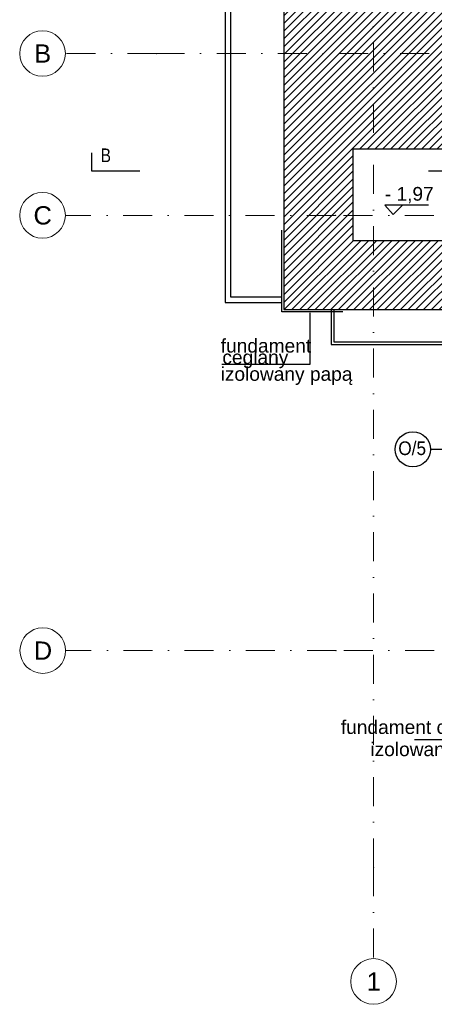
# Model space of a CAD drawing. Header units: millimetres. Extents: x 77315 to 1043159, y -108895 to -47794.
# Tile 1 of 87: x 77315 to 81856, y -108895 to -98112. Entities that reach past the tile are written whole.
import ezdxf

# ---------------------------------------------------------------- set-up
doc = ezdxf.new("R2010")
doc.units = ezdxf.units.MM
doc.header["$MEASUREMENT"] = 0
doc.linetypes.add('Dot & Dashed', pattern=[670.277762, 317.5, -176.388889, 0, -176.388874])
for name, color, linetype in [('HATCH', 7, 'Continuous'), ('Koty', 7, 'Continuous'), ('Nowe_A-OKNA-OPIS', 7, 'Continuous'), ('opaska', 7, 'Continuous'), ('opisy inne', 7, 'Continuous'), ('SCHODY', 7, 'Continuous'), ('Structural - Bearing', 7, 'Continuous'), ('Structural - Grid', 7, 'Continuous')]:
    doc.layers.add(name, color=color, linetype=linetype)
doc.styles.add('STYL_AUTOMATYCZNY_1', font='arial.ttf')
doc.styles.add('STYL_AUTOMATYCZNY_3', font='arial.ttf', dxfattribs={"width": 0.8})
doc.styles.add('STYL_AUTOMATYCZNY_5', font='arial.ttf', dxfattribs={"width": 0.9})

msp = doc.modelspace()

# ---------------------------------------------------------------- hatches: boundary and pattern name
at = {"layer": 'HATCH'}
h = msp.add_hatch(dxfattribs=at)
h.set_pattern_fill('Common_Brick_0002', color=256, style=0, pattern_type=2)
h.set_pattern_definition([(45, (0, 0), (-42.426407, 42.426407), [])])
h.paths.add_polyline_path([(80206.7, -101287.8), (82317.3, -101287.8), (82317.3, -102137.8), (82734.7, -102137.9), (83067.7, -102085.5), (83067.7, -102058.3), (83067.7, -101303.1), (84554.4, -101302.8), (84547.7, -100943.1), (85547.7, -100943.1), (85547.7, -101303.1), (86317, -101302.8, 0.0000816), (86317.7, -101303), (86327.3, -100636.4), (86327.3, -100533.1), (82257.3, -100533.1), (80967.3, -100533.1), (80967.3, -99531.1), (85307.3, -99531.1), (85307.3, -99671.1), (85757.3, -99671.1), (85757.1, -98975.4), (85497.3, -98975.4), (85497.3, -99095.4), (85437.3, -99095.4), (85437.3, -99215.4), (85247.3, -99215.4), (85247.3, -99406.1), (84077.3, -99419), (84077.3, -99259), (82357.3, -99266.1), (82357.3, -98196.1), (85407.3, -98196.1), (85408.8, -98267.6), (85757.1, -98266.4), (85757.3, -98151.2), (87457.3, -98131.1), (87457.3, -98756.1), (88297.3, -98756.1), (88297.3, -98658.1), (88407.4, -98658.1), (88442.4, -98148.1), (88332.4, -98148.1), (88302.4, -97208.1), (87462.3, -97197.8), (87462.3, -97377.8), (81532.9, -97377.8), (81532.9, -96587.8), (81182.9, -96537.7), (80732.9, -96537.8), (80732.9, -96574.1), (80732.9, -97397.8), (80206.7, -97397.8)])

# ---------------------------------------------------------------- linework, layer by layer
msp.add_line((82366.3, -99769.6), (81791.2, -99769.6))
msp.add_lwpolyline([(78629.2, -99769.6), (78104.2, -99769.6), (78104.2, -99569.6)])
at = {"layer": 'Koty'}
msp.add_lwpolyline([(81791.5, -100144.7), (81314.2, -100144.7), (81405.4, -100244.3), (81507.5, -100144.7)], dxfattribs=at)
at = {"layer": 'Nowe_A-OKNA-OPIS'}
msp.add_line((82720.7, -102817.8), (81814.4, -102817.8), dxfattribs=at)
msp.add_circle((81621.4, -102817.8), 193, dxfattribs=at)
at = {"layer": 'opaska'}
for points in [[(80122.9, -96030.7), (80122.9, -96767.8), (79564.1, -96767.8), (79564.1, -101207.8), (80183.6, -101207.8)], [(80182.9, -95977.6), (80182.9, -96827.8), (79624.1, -96827.8), (79624.1, -101147.8), (80183.6, -101147.8)]]:
    msp.add_lwpolyline(points, dxfattribs=at)
at = {"layer": 'opisy inne'}
for p, q in [((80184.5, -101310), (80184.5, -100418.1)), ((80855.9, -101310), (80184.5, -101310))]:
    msp.add_line(p, q, dxfattribs=at)
for points in [[(79528.6, -101883.6), (80496.5, -101883.6), (80496.5, -101521.8), (80496.5, -101323.8)], [(81639.2, -105994), (82607, -105994), (82607, -105632.2), (82607, -105167.4)]]:
    msp.add_lwpolyline(points, dxfattribs=at)
at = {"layer": 'SCHODY'}
for points in [[(80727.3, -101287.8), (80727.3, -101670), (82087.3, -101670), (82087.3, -101287.8)], [(80757.3, -101287.8), (80757.3, -101640), (82057.3, -101640), (82057.3, -101343.8)]]:
    msp.add_lwpolyline(points, dxfattribs=at)
at = {"layer": 'Structural - Bearing'}
for p, q in [((80206.7, -97397.8), (80206.7, -101287.8)), ((80967.3, -100533.1), (80967.3, -99531.1)), ((82703.8, -99531.1), (80967.3, -99531.1)), ((82193.6, -100533.1), (80967.3, -100533.1)), ((80206.7, -101287.8), (82317.3, -101287.8))]:
    msp.add_line(p, q, dxfattribs=at)
at = {"layer": 'Structural - Grid', "linetype": 'Dot & Dashed', "lineweight": 15}
for p, q in [((81191, -107395.1), (81191, -90541.9)), ((78814.7, -98482.5), (77814.7, -98482.5)), ((120683.4, -98482.5), (78814.7, -98482.5)), ((80776.9, -100254.9), (77814.7, -100254.9)), ((118721.3, -100254.9), (80776.9, -100254.9)), ((80780, -105021.8), (77817.9, -105021.8)), ((118724.5, -105021.8), (80780, -105021.8)), ((81191, -107395.1), (81191, -108395.1))]:
    msp.add_line(p, q, dxfattribs=at)
at = {"layer": 'Structural - Grid', "linetype": 'Continuous', "lineweight": 15}
for centre in [(77564.7, -98482.5), (77564.7, -100254.9), (77567.9, -105021.8), (81191, -108645.1)]:
    msp.add_circle(centre, 250, dxfattribs=at)
at = {"layer": 'Structural - Grid', "linetype": 'Dot & Dashed', "lineweight": 15}
for p in [(78814.7, -98482.5), (78814.7, -98482.5), (80776.9, -100254.9), (80776.9, -100254.9), (80780, -105021.8), (80780, -105021.8), (81191, -107395.1), (81191, -107395.1)]:
    msp.add_point(p, dxfattribs=at)

# ---------------------------------------------------------------- texts
at = {"layer": 'Koty', "insert": (81314.1, -100122.2), "char_height": 150, "attachment_point": 7, "style": 'STYL_AUTOMATYCZNY_1'}
msp.add_mtext('\\A1;{\\pql;\\fArial|b0|i0|c238|p0;\\W1.000000;- 1,97}', dxfattribs=at)
at = {"layer": 'Nowe_A-OKNA-OPIS', "insert": (81614, -102806.3), "char_height": 150, "attachment_point": 5, "style": 'STYL_AUTOMATYCZNY_5'}
msp.add_mtext('\\A1;{\\pqc;\\fArial|b0|i0|c238|p0;\\W0.900000;O/5}', dxfattribs=at)
at = {"layer": 'opisy inne', "char_height": 150}
for s, insert, attachment_point, style in [('\\A1;{\\pqr;\\fArial|b0|i0|c238|p0;\\W0.800000;B}', (78314.6, -99672.4), 9, 'STYL_AUTOMATYCZNY_3'), ('\\A1;{\\pqc;\\fArial|b0|i0|c238|p0;\\W1.000000;izolowany papą}', (80237.7, -102014.5), 5, 'STYL_AUTOMATYCZNY_1'), ('\\A1;{\\pqc;\\fArial|b0|i0|c238|p0;\\W1.000000;fundament\\fArial|b0|i0|c238|p0;\\W1.000000; \\fArial|b0|i0|c238|p0;\\W1.000000;ceglany}', (81718.1, -105882.1), 5, 'STYL_AUTOMATYCZNY_1'), ('\\A1;{\\pqc;\\fArial|b0|i0|c238|p0;\\W1.000000;izolowany papą}', (81878.2, -106124.9), 5, 'STYL_AUTOMATYCZNY_1')]:
    msp.add_mtext(s, dxfattribs=dict(at, insert=insert, attachment_point=attachment_point, style=style))
at = {"layer": 'opisy inne', "insert": (79896.1, -101768.4), "char_height": 150, "attachment_point": 5, "line_spacing_factor": 0.505948, "style": 'STYL_AUTOMATYCZNY_1'}
msp.add_mtext('\\A1;{\\pqc;\\fArial|b0|i0|c238|p0;\\W1.000000;    fundament\\P\\pqc;\\fArial|b0|i0|c238|p0;\\W1.000000;ceglany}', dxfattribs=at)
at = {"layer": 'Structural - Grid', "lineweight": 15, "char_height": 200, "attachment_point": 1, "style": 'STYL_AUTOMATYCZNY_1'}
for s, insert in [('\\A1;{\\pql;\\pt0;\\fArial|b0|i0|c238|p0;\\W1.000000;B}', (77473.2, -98382.5)), ('\\A1;{\\pql;\\pt0;\\fArial|b0|i0|c238|p0;\\W1.000000;C}', (77465.7, -100154.9)), ('\\A1;{\\pql;\\pt0;\\fArial|b0|i0|c238|p0;\\W1.000000;D}', (77468.8, -104921.8)), ('\\A1;{\\pql;\\pt0;\\fArial|b0|i0|c238|p0;\\W1.000000;1}', (81114.8, -108545.1))]:
    msp.add_mtext(s, dxfattribs=dict(at, insert=insert))

doc.saveas('drawing.dxf')
